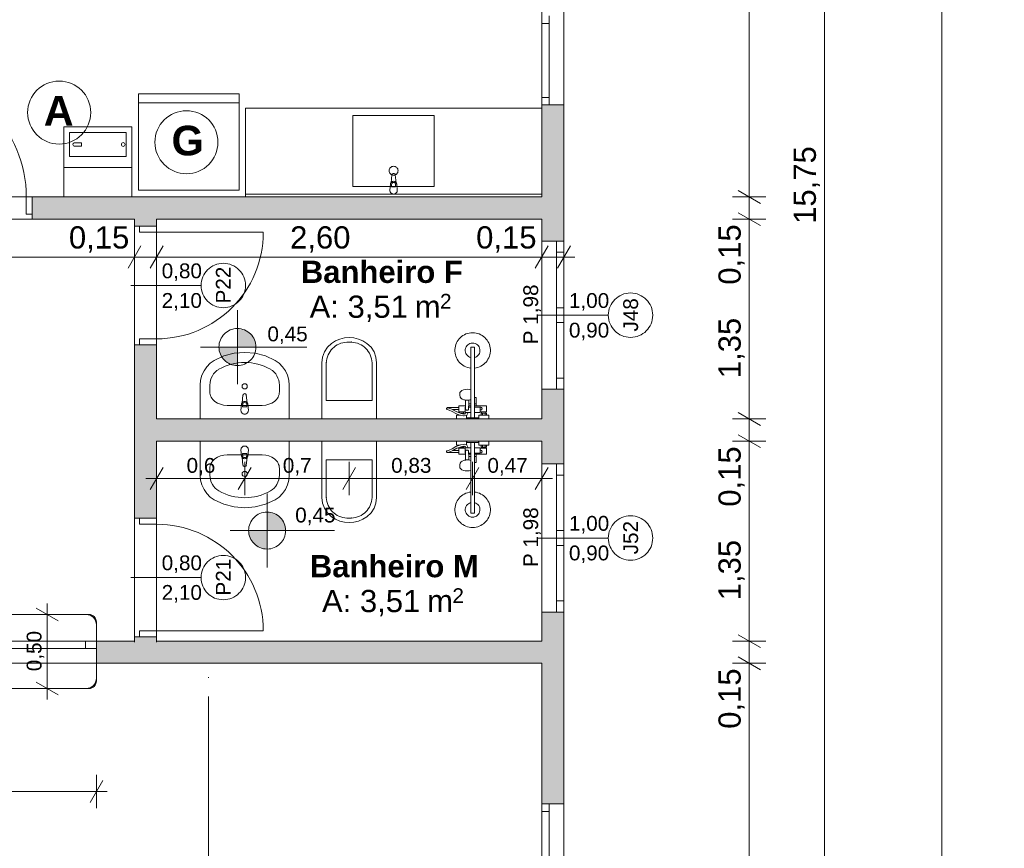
# Model space of a CAD drawing. Header units: millimetres. Extents: x -589 to 841, y -447 to 987.
# Tile 13 of 27: x 510 to 643, y 211 to 323. Entities that reach past the tile are written whole.
import ezdxf
from ezdxf.xclip import XClip

# ---------------------------------------------------------------- set-up
doc = ezdxf.new("R2010")
doc.units = ezdxf.units.MM
doc.header["$MEASUREMENT"] = 0
doc.header["$XCLIPFRAME"] = 0
doc.linetypes.add('Linha de eixo - Traço e ponto', pattern=[30, 25, -2.5, 0, -2.5])
for name, color, linetype in [('Anotação - Geral.2D', 7, 'Continuous'), ('Cotas - Geral.2D', 7, 'Continuous'), ('Desenho 2D - Geral.2D', 7, 'Continuous'), ('Interior - Mobiliário .ARQ', 7, 'Continuous'), ('Laje.ARQ', 7, 'Continuous'), ('Parede.ARQ', 7, 'Continuous'), ('Zonas.ARQ', 7, 'Continuous')]:
    doc.layers.add(name, color=color, linetype=linetype)
doc.styles.add('GENERATED_STYLE_1', font='txt')
doc.styles.add('GENERATED_STYLE_2', font='txt')

# ---------------------------------------------------------------- blocks, each defined once
blk = doc.blocks.new('Desenho_1_1', base_point=(-612.98, 435.63))
at = {"layer": 'Cotas - Geral.2D', "linetype": 'Continuous', "lineweight": 0}
for points in [[(538.98, 279.13), (541.48, 279.13), (541.29, 280.09), (540.75, 280.9), (539.94, 281.44), (538.98, 281.63)], [(538.98, 279.13), (536.48, 279.13), (536.67, 278.17), (537.22, 277.36), (538.03, 276.82), (538.98, 276.63)], [(542.99, 254.34), (545.49, 254.34), (545.3, 255.29), (544.75, 256.1), (543.94, 256.65), (542.99, 256.84)], [(542.99, 254.34), (540.49, 254.34), (540.68, 253.38), (541.22, 252.57), (542.03, 252.03), (542.99, 251.84)]]:
    blk.add_hatch(color=7, dxfattribs=at).paths.add_polyline_path(points)
at = {"layer": 'Parede.ARQ', "linetype": 'Continuous', "lineweight": 0}
for points in [[(583.07, 311.85), (580.07, 311.85), (580.07, 293.43), (583.07, 293.43)], [(580.07, 299.4), (511.27, 299.4), (511.27, 296.4), (580.07, 296.4)], [(528.07, 296.4), (525.07, 296.4), (525.07, 295.44), (528.07, 295.44)], [(525.07, 255.99), (528.07, 255.99), (528.07, 279.44), (525.07, 279.44)], [(583.07, 273.43), (580.07, 273.43), (580.07, 263.33), (583.07, 263.33)], [(580.07, 269.41), (528.07, 269.41), (528.07, 266.41), (580.07, 266.41)], [(580.07, 217.41), (583.07, 217.41), (583.07, 243.33), (580.07, 243.33)], [(525.07, 239.41), (519.95, 239.41), (519.95, 236.41), (525.07, 236.41)], [(525.07, 236.41), (528.07, 236.41), (528.07, 239.99), (525.07, 239.99)], [(528.07, 239.41), (528.07, 236.41), (580.07, 236.41), (580.07, 239.41)]]:
    blk.add_hatch(color=36, dxfattribs=at).paths.add_polyline_path(points)
at = {"layer": 'Cotas - Geral.2D', "color": 7, "linetype": 'Continuous', "lineweight": 0}
for p, q in [((634.11, 143.41), (634.11, 906.4)), ((618.26, 143.41), (618.26, 458.4)), ((608.1, 299.4), (608.1, 381.4)), ((610.35, 299.4), (605.85, 299.4)), ((606.6, 300.26), (609.6, 298.53)), ((608.1, 296.4), (608.1, 299.4)), ((606.6, 297.26), (609.6, 295.53)), ((610.35, 296.4), (605.85, 296.4)), ((608.1, 269.41), (608.1, 296.4)), ((525.94, 292.78), (524.21, 289.78)), ((525.07, 289.03), (525.07, 293.53)), ((528.94, 292.78), (527.21, 289.78)), ((528.07, 289.03), (528.07, 293.53)), ((580.94, 292.78), (579.21, 289.78)), ((580.07, 289.03), (580.07, 293.53)), ((582.21, 289.78), (583.94, 292.78)), ((583.07, 289.03), (583.07, 293.53)), ((431.07, 291.28), (525.07, 291.28)), ((525.07, 291.28), (528.07, 291.28)), ((528.07, 291.28), (580.07, 291.28)), ((580.07, 291.28), (583.07, 291.28)), ((583.07, 291.28), (584.54, 291.28)), ((538.98, 274.13), (538.98, 284.13)), ((533.98, 279.13), (548.35, 279.13)), ((606.6, 270.27), (609.6, 268.54)), ((610.35, 269.41), (605.85, 269.41)), ((608.1, 266.41), (608.1, 269.41)), ((610.35, 266.41), (605.85, 266.41)), ((606.6, 267.27), (609.6, 265.54)), ((608.1, 239.41), (608.1, 266.41)), ((528.07, 259.12), (528.07, 263.62)), ((539.96, 259.12), (539.96, 263.62)), ((554.07, 259.12), (554.07, 263.62)), ((570.74, 259.12), (570.74, 263.62)), ((580.07, 259.12), (580.07, 263.62)), ((528.94, 262.87), (527.21, 259.87)), ((540.82, 262.87), (539.09, 259.87)), ((554.94, 262.87), (553.21, 259.87)), ((571.6, 262.87), (569.87, 259.87)), ((579.21, 259.87), (580.94, 262.87)), ((526.61, 261.37), (528.07, 261.37)), ((528.07, 261.37), (539.96, 261.37)), ((539.96, 261.37), (554.07, 261.37)), ((554.07, 261.37), (570.74, 261.37)), ((570.74, 261.37), (580.07, 261.37)), ((580.07, 261.37), (581.54, 261.37)), ((542.99, 249.34), (542.99, 259.34)), ((537.99, 254.34), (552.1, 254.34)), ((514.79, 242.13), (511.79, 243.87)), ((513.29, 243), (513.29, 244.47)), ((515.54, 243), (511.04, 243)), ((513.29, 233), (513.29, 243)), ((610.35, 239.41), (605.85, 239.41)), ((606.6, 240.27), (609.6, 238.54)), ((608.1, 236.41), (608.1, 239.41)), ((606.6, 237.27), (609.6, 235.54)), ((610.35, 236.41), (605.85, 236.41)), ((608.1, 146.41), (608.1, 236.41)), ((515.54, 233), (511.04, 233)), ((511.79, 233.87), (514.79, 232.13)), ((513.29, 231.53), (513.29, 233)), ((519.95, 216.84), (519.95, 221.34)), ((519.08, 217.59), (520.81, 220.59)), ((469.95, 219.09), (519.95, 219.09)), ((519.95, 219.09), (521.41, 219.09))]:
    blk.add_line(p, q, dxfattribs=at)
for centre in [(538.98, 279.13), (542.99, 254.34)]:
    blk.add_circle(centre, 2.5, dxfattribs=at)
at = {"layer": 'Desenho 2D - Geral.2D', "color": 7, "linetype": 'Continuous', "lineweight": 0}
for p, q in [((471.34, 243), (518.54, 243)), ((519.94, 241.6), (519.94, 234.4)), ((471.34, 233), (518.54, 233))]:
    blk.add_line(p, q, dxfattribs=at)
at = {"layer": 'Desenho 2D - Geral.2D', "color": 7, "linetype": 'Linha de eixo - Traço e ponto', "lineweight": 0}
blk.add_line((535.07, 146.73), (535.07, 236.41), dxfattribs=at)
at = {"layer": 'Desenho 2D - Geral.2D', "color": 251, "linetype": 'Continuous', "lineweight": 0}
for centre in [(514.91, 310.8), (532.09, 306.79)]:
    blk.add_circle(centre, 4.26, dxfattribs=at)
at = {"layer": 'Desenho 2D - Geral.2D', "color": 7, "linetype": 'Continuous', "lineweight": 0}
for centre, start, end in [((518.54, 241.6), 0, 90), ((518.54, 234.4), 270, 0)]:
    blk.add_arc(centre, 1.4, start, end, dxfattribs=at)
at = {"layer": 'Interior - Mobiliário .ARQ', "color": 7, "linetype": 'Continuous', "lineweight": 0}
for p, q in [((539.22, 313.32), (525.62, 313.32)), ((525.62, 313.32), (525.62, 300.32)), ((539.22, 300.32), (539.22, 313.32)), ((539.22, 312.12), (525.62, 312.12)), ((580.07, 311.4), (540.07, 311.4)), ((540.07, 311.4), (540.07, 299.4)), ((580.07, 311.4), (580.07, 299.4)), ((565.57, 310.4), (554.57, 310.4)), ((554.57, 310.4), (554.57, 300.8)), ((565.57, 300.8), (565.57, 310.4)), ((524.7, 308.86), (515.53, 308.86)), ((515.53, 308.86), (515.53, 299.4)), ((524.7, 308.86), (515.53, 308.86)), ((515.53, 308.86), (515.53, 299.4)), ((524.7, 299.4), (524.7, 308.86)), ((524.7, 299.4), (524.7, 308.86)), ((523.94, 308.1), (516.29, 308.1)), ((516.29, 308.1), (516.29, 304.89)), ((523.94, 304.89), (523.94, 308.1)), ((516.78, 306.61), (516.76, 306.49)), ((516.76, 306.49), (516.78, 306.38)), ((516.85, 306.69), (516.78, 306.61)), ((516.78, 306.38), (516.85, 306.3)), ((516.95, 306.72), (516.85, 306.69)), ((516.85, 306.3), (516.95, 306.27)), ((517.91, 306.72), (516.95, 306.72)), ((516.95, 306.27), (517.91, 306.27)), ((517.91, 306.27), (517.91, 306.72)), ((516.29, 304.89), (523.94, 304.89)), ((515.53, 303.36), (524.7, 303.36)), ((559.85, 302.38), (559.72, 301.33)), ((560.43, 301.33), (560.29, 302.38)), ((554.57, 300.8), (565.57, 300.8)), ((559.65, 301.14), (559.57, 300.3)), ((559.8, 300.79), (559.8, 301.09)), ((560.34, 300.79), (559.8, 300.79)), ((560.34, 301.09), (560.34, 300.79)), ((560.57, 300.3), (560.49, 301.14)), ((515.53, 299.4), (524.7, 299.4)), ((515.53, 299.4), (524.7, 299.4)), ((525.62, 300.32), (539.22, 300.32)), ((580.07, 299.8), (540.07, 299.8)), ((580.07, 299.4), (540.07, 299.4)), ((551.67, 279.61), (551.13, 279.09)), ((552.22, 279.95), (551.67, 279.61)), ((552.81, 280.2), (552.22, 279.95)), ((553.43, 280.35), (552.81, 280.2)), ((554.07, 280.41), (553.43, 280.35)), ((554.38, 279.79), (553.76, 279.79)), ((554.71, 280.35), (554.07, 280.41)), ((555.34, 280.2), (554.71, 280.35)), ((555.93, 279.95), (555.34, 280.2)), ((556.47, 279.61), (555.93, 279.95)), ((557.02, 279.09), (556.47, 279.61)), ((537.16, 277.92), (535.85, 277.32)), ((538.54, 278.28), (537.16, 277.92)), ((539.96, 278.41), (538.54, 278.28)), ((541.38, 278.28), (539.96, 278.41)), ((542.76, 277.92), (541.38, 278.28)), ((544.06, 277.32), (542.76, 277.92)), ((550.72, 278.46), (550.46, 277.75)), ((551.13, 279.09), (550.72, 278.46)), ((557.43, 278.46), (557.02, 279.09)), ((557.69, 277.75), (557.43, 278.46)), ((570.5, 276.28), (570.5, 279.11)), ((570.98, 279.11), (570.5, 279.11)), ((570.98, 276.28), (570.98, 279.11)), ((535.31, 276.94), (534.85, 276.47)), ((535.85, 277.32), (535.31, 276.94)), ((544.6, 276.94), (544.06, 277.32)), ((545.07, 276.47), (544.6, 276.94)), ((550.46, 277.75), (550.37, 277.01)), ((550.37, 277.01), (550.37, 269.41)), ((550.97, 277), (550.97, 271.9)), ((557.17, 271.9), (557.17, 277)), ((557.77, 277.01), (557.69, 277.75)), ((557.77, 269.41), (557.77, 277.01)), ((534.19, 275.32), (534.01, 274.66)), ((534.47, 275.93), (534.19, 275.32)), ((534.85, 276.47), (534.47, 275.93)), ((545.45, 275.93), (545.07, 276.47)), ((545.73, 275.32), (545.45, 275.93)), ((545.9, 274.66), (545.73, 275.32)), ((570.5, 276.28), (570.5, 273.35)), ((570.98, 272.31), (570.98, 276.28)), ((534.01, 274.66), (533.96, 273.99)), ((533.96, 273.99), (533.96, 269.41)), ((535.26, 273.07), (535.26, 273.99)), ((544.65, 273.07), (544.65, 273.99)), ((545.96, 273.99), (545.9, 274.66)), ((545.96, 269.41), (545.96, 273.99)), ((539.73, 272.64), (539.6, 271.58)), ((540.31, 271.58), (540.18, 272.64)), ((569.03, 273), (569, 272.85)), ((569, 272.85), (569, 272.64)), ((569, 272.64), (569.01, 272.57)), ((569.13, 273.14), (569.03, 273)), ((569.29, 273.26), (569.13, 273.14)), ((569.5, 273.35), (569.29, 273.26)), ((569.74, 273.4), (569.5, 273.35)), ((570, 273.42), (569.74, 273.4)), ((570.26, 273.4), (570, 273.42)), ((570.5, 273.35), (570.26, 273.4)), ((570.5, 273.35), (570.5, 270.29)), ((539.54, 271.39), (539.46, 270.55)), ((539.68, 271.05), (539.68, 271.35)), ((540.23, 271.35), (540.23, 271.05)), ((540.46, 270.55), (540.38, 271.39)), ((550.97, 271.9), (554.07, 271.9)), ((554.07, 271.9), (557.17, 271.9)), ((569.01, 272.57), (569.04, 272.43)), ((569.04, 272.43), (569.07, 272.37)), ((569.07, 272.37), (569.17, 272.24)), ((569.17, 272.24), (569.21, 272.2)), ((569.21, 272.2), (569.35, 272.09)), ((569.35, 272.09), (569.54, 272.01)), ((569.54, 272.01), (569.65, 271.98)), ((569.65, 271.98), (569.78, 271.95)), ((569.78, 271.95), (569.79, 271.59)), ((569.78, 271.95), (569.82, 271.94)), ((569.79, 271.59), (569.79, 271.17)), ((569.82, 271.94), (570, 271.93)), ((570, 271.93), (570.18, 271.94)), ((570.18, 271.94), (570.35, 271.98)), ((570.21, 271.59), (570.2, 270.74)), ((570.22, 271.95), (570.21, 271.59)), ((570.24, 271.17), (570.24, 271.96)), ((570.24, 271.47), (570.5, 271.47)), ((570.35, 271.98), (570.45, 272.01)), ((570.45, 272.01), (570.5, 272.03)), ((570.5, 272.25), (570.5, 272.25)), ((570.5, 271.97), (570.5, 271.97)), ((571, 272.31), (570.98, 272.31)), ((570.98, 270.29), (570.98, 272.31)), ((571.24, 271.47), (570.98, 271.47)), ((571.08, 272.31), (571, 272.31)), ((571.15, 272.31), (571.08, 272.31)), ((571.19, 272.31), (571.15, 272.31)), ((571.23, 272.31), (571.19, 272.31)), ((571.24, 272.31), (571.23, 272.31)), ((571.24, 271.17), (571.24, 272.31)), ((537.58, 271.25), (542.33, 271.25)), ((540.23, 271.05), (539.68, 271.05)), ((567.32, 270.68), (567.58, 270.6)), ((568.88, 270.94), (567.36, 270.94)), ((567.4, 270.93), (567.36, 270.94)), ((567.4, 270.93), (567.67, 270.84)), ((567.58, 270.6), (567.96, 270.43)), ((567.67, 270.84), (568.05, 270.68)), ((567.96, 270.43), (568.49, 270.13)), ((568.08, 270.66), (568.05, 270.68)), ((568.05, 270.68), (568.88, 270.68)), ((568.6, 270.37), (568.08, 270.66)), ((568.49, 270.13), (568.88, 269.99)), ((568.96, 270.24), (568.6, 270.37)), ((569.79, 271.17), (568.88, 271.17)), ((568.88, 271.17), (568.88, 270.94)), ((568.88, 270.68), (568.88, 270.94)), ((568.88, 270.68), (568.88, 270.37)), ((568.88, 270.37), (568.96, 270.37)), ((568.88, 269.99), (568.88, 269.93)), ((568.88, 269.99), (569.12, 269.91)), ((568.96, 270.37), (568.96, 270.24)), ((568.96, 270.37), (569.52, 270.37)), ((568.96, 270.24), (569.19, 270.16)), ((569.06, 270.21), (569.05, 270.21)), ((569.42, 270.21), (569.06, 270.21)), ((569.06, 270.2), (569.06, 270.21)), ((569.19, 270.16), (569.57, 270.08)), ((569.52, 270.21), (569.42, 270.21)), ((569.42, 270.11), (569.42, 270.21)), ((569.52, 270.21), (569.52, 270.37)), ((569.52, 270.37), (569.74, 270.37)), ((569.6, 270.21), (569.52, 270.21)), ((569.57, 270.08), (569.6, 270.08)), ((569.6, 270.08), (569.6, 270.21)), ((569.78, 270.11), (569.6, 270.08)), ((569.6, 270.08), (569.6, 270.08)), ((569.74, 271.01), (569.8, 271.01)), ((569.74, 271.01), (569.74, 270.37)), ((569.74, 270.58), (569.74, 270.51)), ((569.74, 270.51), (569.74, 270.45)), ((569.74, 270.45), (569.74, 270.39)), ((569.74, 270.37), (569.74, 270.29)), ((569.74, 270.29), (569.85, 270.29)), ((569.85, 270.29), (569.78, 270.11)), ((569.79, 271.17), (569.8, 270.74)), ((569.8, 270.71), (569.8, 270.74)), ((569.82, 270.68), (569.8, 270.71)), ((569.84, 270.65), (569.82, 270.68)), ((569.87, 270.63), (569.84, 270.65)), ((569.85, 270.29), (570.13, 270.29)), ((569.9, 270.62), (569.87, 270.63)), ((569.9, 270.62), (569.95, 270.6)), ((569.9, 270.62), (569.9, 270.62)), ((569.94, 270.62), (569.9, 270.62)), ((569.9, 270.62), (569.9, 270.62)), ((570.06, 270.62), (569.94, 270.62)), ((569.95, 270.6), (570, 270.59)), ((569.98, 269.93), (570.13, 270.29)), ((570, 270.59), (570.05, 270.6)), ((570.05, 270.6), (570.1, 270.62)), ((570.09, 270.62), (570.06, 270.62)), ((570.1, 270.62), (570.09, 270.62)), ((570.13, 270.63), (570.1, 270.62)), ((570.1, 270.62), (570.1, 270.62)), ((570.16, 270.65), (570.13, 270.63)), ((570.13, 270.29), (570.5, 270.29)), ((570.18, 270.68), (570.16, 270.65)), ((570.19, 270.71), (570.18, 270.68)), ((570.2, 270.74), (570.19, 270.71)), ((570.2, 271.17), (570.5, 271.17)), ((570.2, 271.01), (570.5, 271.01)), ((570.5, 270.29), (570.5, 269.57)), ((571.24, 271.17), (570.98, 271.17)), ((571.74, 271.01), (570.98, 271.01)), ((570.98, 269.57), (570.98, 270.29)), ((570.98, 270.29), (571.74, 270.29)), ((572.6, 271.17), (571.24, 271.17)), ((571.74, 270.37), (571.74, 271.01)), ((571.74, 270.29), (571.74, 270.37)), ((571.74, 270.37), (571.96, 270.37)), ((571.96, 270.21), (571.88, 270.21)), ((571.88, 270.21), (571.88, 269.93)), ((571.96, 270.37), (571.96, 270.21)), ((572.52, 270.37), (571.96, 270.37)), ((572.52, 270.21), (571.96, 270.21)), ((572.06, 269.93), (572.06, 270.21)), ((572.42, 269.93), (572.42, 270.21)), ((572.52, 270.21), (572.52, 270.37)), ((572.52, 270.37), (572.6, 270.37)), ((572.6, 270.21), (572.52, 270.21)), ((572.6, 270.37), (572.6, 271.17)), ((572.6, 269.93), (572.6, 270.21)), ((533.96, 269.41), (545.96, 269.41)), ((550.37, 269.41), (557.77, 269.41)), ((568.88, 269.93), (568.56, 269.93)), ((568.56, 269.93), (568.56, 269.41)), ((568.56, 269.41), (569.92, 269.41)), ((569.06, 269.93), (568.88, 269.93)), ((569.1, 269.92), (569.1, 269.92)), ((569.12, 269.91), (569.51, 269.83)), ((569.51, 269.83), (569.6, 269.82)), ((569.6, 269.82), (569.62, 269.82)), ((569.62, 269.82), (569.88, 269.86)), ((569.88, 269.86), (569.91, 269.87)), ((569.91, 269.87), (569.92, 269.87)), ((569.92, 269.87), (569.93, 269.88)), ((569.92, 269.41), (569.92, 269.87)), ((569.93, 269.88), (569.95, 269.89)), ((570.5, 269.57), (569.94, 269.57)), ((569.94, 269.57), (569.94, 269.41)), ((569.94, 269.41), (571.54, 269.41)), ((569.95, 269.89), (569.97, 269.91)), ((569.97, 269.91), (569.98, 269.93)), ((570.98, 269.57), (570.5, 269.57)), ((571.54, 269.57), (570.98, 269.57)), ((571.54, 269.41), (571.54, 269.57)), ((571.88, 269.93), (571.56, 269.93)), ((571.56, 269.93), (571.56, 269.41)), ((571.56, 269.41), (572.92, 269.41)), ((572.6, 269.93), (571.88, 269.93)), ((572.92, 269.93), (572.6, 269.93)), ((572.92, 269.41), (572.92, 269.93)), ((533.96, 266.41), (545.96, 266.41)), ((533.96, 261.82), (533.96, 266.41)), ((545.96, 266.41), (545.96, 261.82)), ((550.37, 266.41), (557.77, 266.41)), ((550.37, 258.81), (550.37, 266.41)), ((557.77, 266.41), (557.77, 258.81)), ((568.56, 266.41), (569.92, 266.41)), ((568.56, 265.89), (568.56, 266.41)), ((569.12, 265.91), (569.51, 265.98)), ((569.51, 265.98), (569.6, 266)), ((569.6, 266), (569.62, 266)), ((569.62, 266), (569.88, 265.95)), ((569.88, 265.95), (569.91, 265.95)), ((569.91, 265.95), (569.92, 265.94)), ((569.92, 266.41), (569.92, 265.94)), ((569.94, 266.41), (571.54, 266.41)), ((569.94, 266.25), (569.94, 266.41)), ((570.5, 266.25), (569.94, 266.25)), ((570.5, 265.53), (570.5, 266.25)), ((570.98, 266.25), (570.5, 266.25)), ((570.98, 266.25), (570.98, 265.53)), ((571.54, 266.25), (570.98, 266.25)), ((571.54, 266.41), (571.54, 266.25)), ((571.56, 266.41), (572.92, 266.41)), ((571.56, 265.89), (571.56, 266.41)), ((572.92, 266.41), (572.92, 265.89)), ((539.54, 264.42), (539.46, 265.26)), ((539.68, 264.76), (539.68, 264.46)), ((540.23, 264.76), (539.68, 264.76)), ((540.23, 264.46), (540.23, 264.76)), ((540.46, 265.26), (540.38, 264.42)), ((567.32, 265.13), (567.58, 265.21)), ((568.88, 264.88), (567.36, 264.88)), ((567.4, 264.88), (567.36, 264.88)), ((567.4, 264.88), (567.67, 264.97)), ((567.58, 265.21), (567.96, 265.38)), ((567.67, 264.97), (568.05, 265.14)), ((567.96, 265.38), (568.49, 265.68)), ((568.08, 265.15), (568.05, 265.14)), ((568.05, 265.14), (568.88, 265.14)), ((568.6, 265.45), (568.08, 265.15)), ((568.49, 265.68), (568.88, 265.82)), ((568.88, 265.89), (568.56, 265.89)), ((568.96, 265.57), (568.6, 265.45)), ((568.88, 265.82), (569.12, 265.91)), ((568.88, 265.82), (568.88, 265.89)), ((569.06, 265.89), (568.88, 265.89)), ((568.88, 265.45), (568.96, 265.45)), ((568.88, 265.14), (568.88, 265.45)), ((568.88, 265.14), (568.88, 264.88)), ((568.88, 264.65), (568.88, 264.88)), ((569.79, 264.65), (568.88, 264.65)), ((568.96, 265.57), (569.19, 265.66)), ((568.96, 265.45), (568.96, 265.57)), ((568.96, 265.45), (569.52, 265.45)), ((569.06, 265.61), (569.05, 265.61)), ((569.42, 265.61), (569.06, 265.61)), ((569.06, 265.61), (569.06, 265.61)), ((569.1, 265.9), (569.1, 265.9)), ((569.19, 265.66), (569.57, 265.73)), ((569.42, 265.7), (569.42, 265.61)), ((569.52, 265.61), (569.42, 265.61)), ((569.52, 265.61), (569.52, 265.45)), ((569.6, 265.61), (569.52, 265.61)), ((569.52, 265.45), (569.74, 265.45)), ((569.57, 265.73), (569.6, 265.73)), ((569.6, 265.73), (569.6, 265.61)), ((569.6, 265.73), (569.6, 265.73)), ((569.78, 265.71), (569.6, 265.73)), ((569.74, 265.45), (569.74, 265.53)), ((569.74, 265.53), (569.85, 265.53)), ((569.74, 264.81), (569.74, 265.45)), ((569.74, 265.37), (569.74, 265.42)), ((569.74, 265.3), (569.74, 265.37)), ((569.74, 265.24), (569.74, 265.3)), ((569.74, 264.81), (569.8, 264.81)), ((569.85, 265.53), (569.78, 265.71)), ((569.79, 264.65), (569.8, 265.07)), ((569.79, 264.23), (569.79, 264.65)), ((569.82, 265.13), (569.8, 265.1)), ((569.8, 265.1), (569.8, 265.07)), ((569.84, 265.16), (569.82, 265.13)), ((569.87, 265.18), (569.84, 265.16)), ((569.85, 265.53), (570.13, 265.53)), ((569.9, 265.19), (569.87, 265.18)), ((569.9, 265.19), (569.95, 265.21)), ((569.94, 265.2), (569.9, 265.19)), ((569.9, 265.19), (569.9, 265.19)), ((569.9, 265.19), (569.9, 265.19)), ((569.92, 265.94), (569.93, 265.94)), ((569.93, 265.94), (569.95, 265.92)), ((570.06, 265.2), (569.94, 265.2)), ((569.95, 265.92), (569.97, 265.9)), ((569.95, 265.21), (570, 265.22)), ((569.97, 265.9), (569.98, 265.88)), ((569.98, 265.88), (570.13, 265.53)), ((570, 265.22), (570.05, 265.21)), ((570.05, 265.21), (570.1, 265.19)), ((570.09, 265.19), (570.06, 265.2)), ((570.1, 265.19), (570.09, 265.19)), ((570.1, 265.19), (570.1, 265.19)), ((570.13, 265.18), (570.1, 265.19)), ((570.13, 265.53), (570.5, 265.53)), ((570.16, 265.16), (570.13, 265.18)), ((570.18, 265.13), (570.16, 265.16)), ((570.19, 265.1), (570.18, 265.13)), ((570.2, 265.07), (570.19, 265.1)), ((570.21, 264.23), (570.2, 265.07)), ((570.2, 264.81), (570.5, 264.81)), ((570.2, 264.65), (570.5, 264.65)), ((570.24, 264.65), (570.24, 263.86)), ((570.5, 262.47), (570.5, 265.53)), ((570.98, 265.53), (571.74, 265.53)), ((570.98, 265.53), (570.98, 263.51)), ((571.74, 264.81), (570.98, 264.81)), ((571.24, 264.65), (570.98, 264.65)), ((571.24, 264.65), (571.24, 263.51)), ((572.6, 264.65), (571.24, 264.65)), ((571.88, 265.89), (571.56, 265.89)), ((571.74, 265.53), (571.74, 265.45)), ((571.74, 265.45), (571.96, 265.45)), ((571.74, 265.45), (571.74, 264.81)), ((571.88, 265.61), (571.88, 265.89)), ((572.6, 265.89), (571.88, 265.89)), ((571.96, 265.61), (571.88, 265.61)), ((571.96, 265.45), (571.96, 265.61)), ((572.52, 265.61), (571.96, 265.61)), ((572.52, 265.45), (571.96, 265.45)), ((572.06, 265.89), (572.06, 265.61)), ((572.42, 265.89), (572.42, 265.61)), ((572.52, 265.61), (572.52, 265.45)), ((572.6, 265.61), (572.52, 265.61)), ((572.52, 265.45), (572.6, 265.45)), ((572.6, 265.89), (572.6, 265.61)), ((572.92, 265.89), (572.6, 265.89)), ((572.6, 265.45), (572.6, 264.65)), ((537.58, 264.56), (542.33, 264.56)), ((539.73, 263.17), (539.6, 264.23)), ((540.31, 264.23), (540.18, 263.17)), ((550.97, 258.81), (550.97, 263.91)), ((550.97, 263.91), (554.07, 263.91)), ((554.07, 263.91), (557.17, 263.91)), ((557.17, 263.91), (557.17, 258.81)), ((569.01, 263.24), (569.04, 263.39)), ((569.04, 263.39), (569.07, 263.44)), ((569.07, 263.44), (569.17, 263.57)), ((569.17, 263.57), (569.21, 263.61)), ((569.21, 263.61), (569.35, 263.72)), ((569.35, 263.72), (569.54, 263.8)), ((569.54, 263.8), (569.65, 263.83)), ((569.65, 263.83), (569.78, 263.86)), ((569.78, 263.86), (569.79, 264.23)), ((569.78, 263.86), (569.82, 263.87)), ((569.82, 263.87), (570, 263.88)), ((570, 263.88), (570.18, 263.87)), ((570.18, 263.87), (570.35, 263.83)), ((570.22, 263.86), (570.21, 264.23)), ((570.24, 264.35), (570.5, 264.35)), ((570.35, 263.83), (570.45, 263.8)), ((570.45, 263.8), (570.5, 263.78)), ((570.5, 263.84), (570.5, 263.84)), ((570.5, 263.56), (570.5, 263.56)), ((571.24, 264.35), (570.98, 264.35)), ((570.98, 263.51), (570.98, 259.53)), ((571, 263.51), (570.98, 263.51)), ((571.08, 263.51), (571, 263.51)), ((571.15, 263.51), (571.08, 263.51)), ((571.19, 263.51), (571.15, 263.51)), ((571.23, 263.51), (571.19, 263.51)), ((571.24, 263.51), (571.23, 263.51)), ((535.26, 262.74), (535.26, 261.82)), ((544.65, 262.74), (544.65, 261.82)), ((569, 263.18), (569.01, 263.24)), ((569, 262.96), (569, 263.18)), ((569.03, 262.81), (569, 262.96)), ((569.13, 262.68), (569.03, 262.81)), ((569.29, 262.56), (569.13, 262.68)), ((569.5, 262.47), (569.29, 262.56)), ((569.74, 262.41), (569.5, 262.47)), ((570, 262.39), (569.74, 262.41)), ((570.26, 262.41), (570, 262.39)), ((570.5, 262.47), (570.26, 262.41)), ((570.5, 259.53), (570.5, 262.47)), ((534.01, 261.15), (533.96, 261.82)), ((534.19, 260.5), (534.01, 261.15)), ((545.9, 261.15), (545.73, 260.5)), ((545.96, 261.82), (545.9, 261.15)), ((534.47, 259.89), (534.19, 260.5)), ((534.85, 259.34), (534.47, 259.89)), ((535.31, 258.87), (534.85, 259.34)), ((545.07, 259.34), (544.6, 258.87)), ((545.45, 259.89), (545.07, 259.34)), ((545.73, 260.5), (545.45, 259.89)), ((570.5, 259.53), (570.5, 256.71)), ((570.98, 259.53), (570.98, 256.71)), ((535.85, 258.49), (535.31, 258.87)), ((537.16, 257.9), (535.85, 258.49)), ((544.06, 258.49), (542.76, 257.9)), ((544.6, 258.87), (544.06, 258.49)), ((550.46, 258.06), (550.37, 258.81)), ((550.72, 257.35), (550.46, 258.06)), ((557.69, 258.06), (557.43, 257.35)), ((557.77, 258.81), (557.69, 258.06)), ((538.54, 257.53), (537.16, 257.9)), ((539.96, 257.41), (538.54, 257.53)), ((541.38, 257.53), (539.96, 257.41)), ((542.76, 257.9), (541.38, 257.53)), ((551.13, 256.72), (550.72, 257.35)), ((551.67, 256.21), (551.13, 256.72)), ((557.02, 256.72), (556.47, 256.21)), ((557.43, 257.35), (557.02, 256.72)), ((570.98, 256.71), (570.5, 256.71)), ((552.22, 255.86), (551.67, 256.21)), ((552.81, 255.61), (552.22, 255.86)), ((553.43, 255.46), (552.81, 255.61)), ((554.07, 255.41), (553.43, 255.46)), ((554.38, 256.02), (553.76, 256.02)), ((554.71, 255.46), (554.07, 255.41)), ((555.34, 255.61), (554.71, 255.46)), ((555.93, 255.86), (555.34, 255.61)), ((556.47, 256.21), (555.93, 255.86))]:
    blk.add_line(p, q, dxfattribs=at)
for centre, radius in [((523.56, 306.49), 0.254), ((560.07, 302.95), 0.6), ((539.96, 273.82), 0.35), ((539.96, 262), 0.35)]:
    blk.add_circle(centre, radius, dxfattribs=at)
for centre, radius, start, end in [((560.07, 302.36), 0.224, 7.1389, 172.8611), ((560.07, 301.1), 0.422, 147.229, 174.8304), ((560.07, 301.1), 0.422, 32.771, 147.229), ((560.07, 301.09), 0.272, 0, 180), ((560.07, 301.1), 0.422, 5.1696, 32.771), ((560.07, 300.3), 0.5, 180, 0), ((570.74, 278.67), 2.4, 275.7392, 264.2608), ((553.89, 276.87), 2.92, 92.6117, 177.34), ((554.25, 276.87), 2.92, 2.66, 87.3883), ((570.74, 278.67), 1, 283.8865, 256.1135), ((539.96, 272.61), 0.224, 7.1389, 172.8611), ((539.96, 271.35), 0.422, 147.229, 174.8304), ((539.96, 271.35), 0.422, 32.771, 147.229), ((539.96, 271.35), 0.272, 0, 180), ((539.96, 271.35), 0.422, 5.1696, 32.771), ((539.96, 270.55), 0.5, 180, 0), ((567.36, 270.81), 0.13, 90, 251.9566), ((571.83, 270.81), 0.18, 240, 120), ((539.96, 265.26), 0.5, 0, 180), ((567.36, 265.01), 0.13, 108.0434, 270), ((571.83, 265.01), 0.18, 240, 120), ((539.96, 264.46), 0.422, 185.1696, 212.771), ((539.96, 264.46), 0.422, 212.771, 327.229), ((539.96, 264.46), 0.272, 180, 0), ((539.96, 264.46), 0.422, 327.229, 354.8304), ((539.96, 263.2), 0.224, 187.1389, 352.8611), ((570.74, 257.15), 2.4, 95.7392, 84.2608), ((553.89, 258.94), 2.92, 182.66, 267.3883), ((554.25, 258.94), 2.92, 272.6117, 357.34), ((570.74, 257.15), 1, 103.8865, 76.1135)]:
    blk.add_arc(centre, radius, start, end, dxfattribs=at)
for centre, major_axis, ratio, start_param, end_param in [((539.96, 269.41), (0, 7.64), 0.956522, 5.78621, 6.78016), ((537.58, 273.99), (0, 2.42), 0.956522, 0.496975, 1.570796), ((542.33, 273.99), (0, 2.42), 0.956522, 4.712389, 5.78621), ((537.58, 273.07), (2.32, 0), 0.783646, 3.141593, 4.712389), ((542.33, 273.07), (2.32, 0), 0.783646, 4.712389, 6.283185), ((537.58, 262.74), (2.32, 0), 0.783646, 1.570796, 3.141593), ((542.33, 262.74), (2.32, 0), 0.783646, 0, 1.570796), ((537.58, 261.82), (0, 2.42), 0.956522, 1.570796, 2.644618), ((542.33, 261.82), (0, 2.42), 0.956522, 3.638567, 4.712389), ((539.96, 266.41), (0, 7.64), 0.956522, 2.644618, 3.638567)]:
    blk.add_ellipse(centre, major_axis=major_axis, ratio=ratio, start_param=start_param, end_param=end_param, dxfattribs=at)
for p in [(554.38, 279.79), (550.97, 277), (550.97, 258.81), (554.38, 256.02)]:
    blk.add_point(p, dxfattribs=at)
at = {"layer": 'Laje.ARQ', "color": 83, "linetype": 'Continuous', "lineweight": 0, "flags": 128}
blk.add_lwpolyline([(583.08, 905.4), (583.08, 433.72), (583.07, 143.41), (428.07, 143.41), (428.07, 83.54), (642.55, 83.54)], dxfattribs=at)
for points in [[(491.57, 299.4), (580.07, 299.4), (580.07, 381.4), (491.57, 381.4)], [(431.07, 239.41), (525.07, 239.41), (525.07, 296.4), (431.07, 296.4)], [(528.07, 269.41), (580.07, 269.41), (580.07, 296.4), (528.07, 296.4)], [(528.07, 239.41), (580.07, 239.41), (580.07, 266.41), (528.07, 266.41)], [(431.07, 146.41), (580.07, 146.41), (580.07, 236.41), (431.07, 236.41)]]:
    blk.add_lwpolyline(points, close=True, dxfattribs=at)
blk.add_lwpolyline([(470.94, 233), (518.94, 233, 0.414214), (519.94, 234), (519.94, 242, 0.414214), (518.94, 243), (470.94, 243, 0.414214), (469.94, 242), (469.94, 234, 0.414214)], format="xyb", close=True, dxfattribs=at)
at = {"layer": 'Parede.ARQ', "color": 7, "linetype": 'Continuous', "lineweight": 0}
for p, q in [((580.07, 311.85), (580.07, 371.85)), ((583.07, 311.85), (583.07, 371.85)), ((580.07, 322.85), (580.07, 323.85)), ((581.07, 323.85), (581.07, 322.85)), ((581.07, 322.85), (580.07, 322.85)), ((580.07, 312.85), (580.07, 322.85)), ((581.07, 322.85), (581.07, 312.85)), ((580.07, 311.85), (580.07, 312.85)), ((580.07, 312.85), (581.07, 312.85)), ((581.07, 312.85), (581.07, 311.85)), ((580.07, 311.85), (581.07, 311.85)), ((580.07, 311.85), (581.07, 311.85)), ((581.07, 311.85), (583.07, 311.85)), ((510.47, 297.1), (510.47, 299.4)), ((510.47, 299.4), (511.27, 299.4)), ((511.27, 299.4), (511.27, 297.1)), ((511.27, 299.4), (511.27, 297.1)), ((511.27, 299.4), (511.27, 297.1)), ((511.27, 299.4), (512.01, 299.4)), ((511.27, 299.4), (512.01, 299.4)), ((511.27, 297.1), (510.47, 297.1)), ((511.27, 297.1), (511.27, 296.4)), ((511.27, 297.1), (511.27, 296.4)), ((511.27, 296.4), (512.01, 296.4)), ((511.27, 296.4), (512.01, 296.4)), ((525.07, 295.44), (525.07, 296.18)), ((525.07, 295.44), (525.07, 296.18)), ((525.77, 295.44), (525.07, 295.44)), ((525.77, 295.44), (525.07, 295.44)), ((525.77, 294.64), (525.77, 295.44)), ((525.77, 295.44), (528.07, 295.44)), ((528.07, 295.44), (525.77, 295.44)), ((528.07, 295.44), (525.77, 295.44)), ((528.07, 295.44), (528.07, 296.18)), ((528.07, 295.44), (528.07, 296.18)), ((528.07, 295.44), (528.07, 294.64)), ((528.07, 294.64), (525.77, 294.64)), ((528.07, 294.64), (542.47, 294.64)), ((580.07, 293.43), (580.07, 273.43)), ((582.07, 293.43), (580.07, 293.43)), ((582.07, 293.43), (582.07, 291.93)), ((583.07, 293.43), (582.07, 293.43)), ((583.07, 293.43), (582.07, 293.43)), ((583.07, 293.43), (583.07, 273.43)), ((583.07, 291.93), (583.07, 293.43)), ((582.07, 291.93), (583.07, 291.93)), ((582.07, 291.93), (582.07, 284.43)), ((583.07, 284.43), (583.07, 291.93)), ((534.07, 287.44), (524.57, 287.44)), ((589.07, 283.43), (579.57, 283.43)), ((583.07, 284.43), (582.07, 284.43)), ((582.07, 284.43), (582.07, 283.43)), ((582.07, 283.43), (582.07, 282.43)), ((583.07, 283.43), (583.07, 284.43)), ((583.07, 282.43), (583.07, 283.43)), ((582.07, 282.43), (583.07, 282.43)), ((582.07, 282.43), (582.07, 274.93)), ((583.07, 274.93), (583.07, 282.43)), ((525.77, 279.44), (525.07, 279.44)), ((525.77, 279.44), (525.07, 279.44)), ((525.07, 279.44), (525.07, 278.7)), ((525.07, 279.44), (525.07, 278.7)), ((525.77, 279.44), (525.77, 280.24)), ((525.77, 280.24), (528.07, 280.24)), ((528.07, 279.44), (525.77, 279.44)), ((528.07, 279.44), (525.77, 279.44)), ((528.07, 279.44), (525.77, 279.44)), ((528.07, 280.24), (528.07, 279.44)), ((528.07, 279.44), (528.07, 278.7)), ((528.07, 279.44), (528.07, 278.7)), ((583.07, 274.93), (582.07, 274.93)), ((582.07, 274.93), (582.07, 273.43)), ((583.07, 273.43), (583.07, 274.93)), ((582.07, 273.43), (580.07, 273.43)), ((583.07, 273.43), (582.07, 273.43)), ((583.07, 273.43), (582.07, 273.43)), ((580.07, 243.33), (580.07, 263.33)), ((582.07, 263.33), (580.07, 263.33)), ((582.07, 261.83), (582.07, 263.33)), ((583.07, 263.33), (582.07, 263.33)), ((583.07, 263.33), (582.07, 263.33)), ((583.07, 243.33), (583.07, 263.33)), ((583.07, 263.33), (583.07, 261.83)), ((583.07, 261.83), (582.07, 261.83)), ((582.07, 254.33), (582.07, 261.83)), ((583.07, 261.83), (583.07, 254.33)), ((525.07, 255.99), (525.07, 256.73)), ((525.07, 255.99), (525.07, 256.73)), ((528.07, 255.99), (528.07, 256.73)), ((528.07, 255.99), (528.07, 256.73)), ((525.77, 255.99), (525.07, 255.99)), ((525.77, 255.99), (525.07, 255.99)), ((525.77, 255.99), (525.77, 255.19)), ((528.07, 255.99), (525.77, 255.99)), ((528.07, 255.99), (525.77, 255.99)), ((528.07, 255.99), (525.77, 255.99)), ((528.07, 255.19), (528.07, 255.99)), ((525.77, 255.19), (528.07, 255.19)), ((582.07, 253.33), (582.07, 254.33)), ((582.07, 254.33), (583.07, 254.33)), ((583.07, 254.33), (583.07, 253.33)), ((589.07, 253.33), (579.57, 253.33)), ((582.07, 252.33), (582.07, 253.33)), ((583.07, 253.33), (583.07, 252.33)), ((583.07, 252.33), (582.07, 252.33)), ((582.07, 244.83), (582.07, 252.33)), ((583.07, 252.33), (583.07, 244.83)), ((534.07, 247.99), (524.57, 247.99)), ((582.07, 243.33), (582.07, 244.83)), ((582.07, 244.83), (583.07, 244.83)), ((583.07, 244.83), (583.07, 243.33)), ((582.07, 243.33), (580.07, 243.33)), ((583.07, 243.33), (582.07, 243.33)), ((583.07, 243.33), (582.07, 243.33)), ((528.07, 240.79), (525.77, 240.79)), ((525.77, 240.79), (525.77, 239.99)), ((528.07, 239.99), (528.07, 240.79)), ((528.07, 240.79), (542.47, 240.79)), ((519.95, 239.41), (469.95, 239.41)), ((495.95, 239.41), (518.45, 239.41)), ((518.45, 238.41), (518.45, 239.41)), ((518.45, 239.41), (519.95, 239.41)), ((519.95, 239.41), (519.95, 238.41)), ((519.95, 239.41), (519.95, 238.41)), ((525.77, 239.99), (525.07, 239.99)), ((525.77, 239.99), (525.07, 239.99)), ((525.07, 239.99), (525.07, 239.25)), ((525.07, 239.99), (525.07, 239.25)), ((525.77, 239.99), (528.07, 239.99)), ((528.07, 239.99), (525.77, 239.99)), ((528.07, 239.99), (525.77, 239.99)), ((528.07, 239.99), (528.07, 239.25)), ((528.07, 239.99), (528.07, 239.25)), ((518.45, 238.41), (495.95, 238.41)), ((519.95, 238.41), (518.45, 238.41)), ((519.95, 238.41), (519.95, 236.41)), ((519.95, 236.41), (469.95, 236.41)), ((580.07, 165.41), (580.07, 217.41)), ((580.07, 216.41), (580.07, 217.41)), ((580.07, 217.41), (581.07, 217.41)), ((580.07, 217.41), (581.07, 217.41)), ((581.07, 217.41), (581.07, 216.41)), ((581.07, 217.41), (583.07, 217.41)), ((583.07, 165.41), (583.07, 217.41)), ((581.07, 216.41), (580.07, 216.41)), ((580.07, 205.41), (580.07, 216.41)), ((581.07, 216.41), (581.07, 205.41))]:
    blk.add_line(p, q, dxfattribs=at)
at = {"layer": 'Parede.ARQ', "color": 7, "linetype": 'Continuous', "lineweight": 0, "flags": 128}
for points in [[(580.07, 311.85), (580.07, 299.4)], [(583.07, 293.43), (583.07, 311.85)], [(580.07, 299.4), (511.27, 299.4)], [(511.27, 296.4), (525.07, 296.4)], [(525.07, 296.4), (525.07, 295.44)], [(528.07, 295.44), (528.07, 296.4)], [(528.07, 296.4), (580.07, 296.4)], [(580.07, 296.4), (580.07, 293.43)], [(525.07, 279.44), (525.07, 255.99)], [(528.07, 269.41), (528.07, 279.44)], [(580.07, 273.43), (580.07, 269.41)], [(583.07, 263.33), (583.07, 273.43)], [(580.07, 269.41), (528.07, 269.41)], [(528.07, 266.41), (580.07, 266.41)], [(528.07, 255.99), (528.07, 266.41)], [(580.07, 266.41), (580.07, 263.33)], [(580.07, 243.33), (580.07, 239.41)], [(583.07, 217.41), (583.07, 243.33)], [(525.07, 239.41), (519.95, 239.41)], [(525.07, 239.99), (525.07, 239.41)], [(528.07, 239.41), (528.07, 239.99)], [(580.07, 239.41), (528.07, 239.41)], [(519.95, 236.41), (525.07, 236.41)], [(525.07, 236.41), (528.07, 236.41)], [(528.07, 236.41), (580.07, 236.41)], [(580.07, 236.41), (580.07, 217.41)]]:
    blk.add_lwpolyline(points, dxfattribs=at)
at = {"layer": 'Parede.ARQ', "color": 7, "linetype": 'Continuous', "lineweight": 0}
for centre, radius, start, end in [((494.07, 299.4), 16.4, 0, 90), ((528.07, 294.64), 14.4, 270, 0), ((528.07, 240.79), 14.4, 0, 90)]:
    blk.add_arc(centre, radius, start, end, dxfattribs=at)
at = {"layer": 'Parede.ARQ', "color": 8, "linetype": 'Continuous', "lineweight": 0}
for centre, start, end in [((537.07, 287.44), 90, 270), ((537.07, 287.44), 270, 90), ((592.07, 283.43), 90, 270), ((592.07, 283.43), 270, 90), ((592.07, 253.33), 90, 270), ((592.07, 253.33), 270, 90), ((537.07, 247.99), 90, 270), ((537.07, 247.99), 270, 90)]:
    blk.add_arc(centre, 3, start, end, dxfattribs=at)
at = {"layer": 'Zonas.ARQ', "color": 7, "linetype": 'Continuous', "lineweight": 0}
for p, q in [((580.07, 311.85), (581.07, 311.85)), ((581.07, 311.85), (583.07, 311.85)), ((511.27, 299.4), (512.01, 299.4)), ((511.27, 299.4), (511.27, 297.1)), ((511.27, 297.1), (511.27, 296.4)), ((511.27, 296.4), (512.01, 296.4)), ((525.07, 295.44), (525.07, 296.18)), ((525.77, 295.44), (525.07, 295.44)), ((528.07, 295.44), (525.77, 295.44)), ((528.07, 295.44), (528.07, 296.18)), ((582.07, 293.43), (580.07, 293.43)), ((583.07, 293.43), (582.07, 293.43)), ((525.07, 279.44), (525.07, 278.7)), ((525.77, 279.44), (525.07, 279.44)), ((528.07, 279.44), (525.77, 279.44)), ((528.07, 279.44), (528.07, 278.7)), ((582.07, 273.43), (580.07, 273.43)), ((583.07, 273.43), (582.07, 273.43)), ((582.07, 263.33), (580.07, 263.33)), ((583.07, 263.33), (582.07, 263.33)), ((525.07, 255.99), (525.07, 256.73)), ((528.07, 255.99), (528.07, 256.73)), ((525.77, 255.99), (525.07, 255.99)), ((528.07, 255.99), (525.77, 255.99)), ((582.07, 243.33), (580.07, 243.33)), ((583.07, 243.33), (582.07, 243.33)), ((519.95, 239.41), (519.95, 238.41)), ((525.07, 239.99), (525.07, 239.25)), ((525.77, 239.99), (525.07, 239.99)), ((528.07, 239.99), (525.77, 239.99)), ((528.07, 239.99), (528.07, 239.25)), ((519.95, 238.41), (519.95, 236.41)), ((580.07, 217.41), (581.07, 217.41)), ((581.07, 217.41), (583.07, 217.41))]:
    blk.add_line(p, q, dxfattribs=at)
at = {"layer": 'Anotação - Geral.2D', "color": 7, "linetype": 'Continuous', "lineweight": 0, "char_height": 4, "attachment_point": 2, "style": 'GENERATED_STYLE_2'}
for s, insert in [('\\A1;{\\pqc;\\fArial|b1|i0|c0|p38;A}', (514.84, 313.03)), ('\\A1;{\\pqc;\\fArial|b1|i0|c0|p38;G}', (532.26, 309.02))]:
    blk.add_mtext(s, dxfattribs=dict(at, insert=insert))
at = {"layer": 'Cotas - Geral.2D', "color": 7, "linetype": 'Continuous', "lineweight": 0, "attachment_point": 7, "rotation": 90, "style": 'GENERATED_STYLE_1'}
for s, insert, char_height, width in [('\\A1;{\\pql;\\fArial|b0|i0|c0|p38;15,75}', (617.66, 295.77), 3, 10.2583), ('\\A1;{\\pql;\\fArial|b0|i0|c0|p38;0,15}', (607.5, 287.55), 3, 7.9817), ('\\A1;{\\pql;\\fArial|b0|i0|c0|p38;1,35}', (607.5, 274.92), 3, 7.9817), ('\\A1;{\\pql;\\fArial|b0|i0|c0|p38;0,15}', (607.5, 257.56), 3, 7.9817), ('\\A1;{\\pql;\\fArial|b0|i0|c0|p38;1,35}', (607.5, 244.92), 3, 7.9817), ('\\A1;{\\pql;\\fArial|b0|i0|c0|p38;0,50}', (512.89, 235.34), 2, 5.3212), ('\\A1;{\\pql;\\fArial|b0|i0|c0|p38;0,15}', (607.5, 227.56), 3, 7.9817)]:
    blk.add_mtext(s, dxfattribs=dict(at, insert=insert, char_height=char_height, width=width))
at = {"layer": 'Cotas - Geral.2D', "color": 7, "linetype": 'Continuous', "lineweight": 0, "attachment_point": 7, "style": 'GENERATED_STYLE_1'}
for s, insert, char_height, width in [('\\A1;{\\pql;\\fArial|b0|i0|c0|p38;0,15}', (516.22, 291.88), 3, 7.9817), ('\\A1;{\\pql;\\fArial|b0|i0|c0|p38;2,60}', (546.09, 291.88), 3, 7.9817), ('\\A1;{\\pql;\\fArial|b0|i0|c0|p38;0,15}', (571.22, 291.88), 3, 7.9817), ('\\A1;{\\pql;\\fArial|b0|i0|c0|p38;0,45}', (543.03, 279.53), 2, 5.3212), ('\\A1;{\\pql;\\fArial|b0|i0|c0|p38;0,6}', (532.11, 261.77), 2, 3.8034), ('\\A1;{\\pql;\\fArial|b0|i0|c0|p38;0,7}', (545.11, 261.77), 2, 3.8034), ('\\A1;{\\pql;\\fArial|b0|i0|c0|p38;0,83}', (559.74, 261.77), 2, 5.3212), ('\\A1;{\\pql;\\fArial|b0|i0|c0|p38;0,47}', (572.74, 261.77), 2, 5.3212), ('\\A1;{\\pql;\\fArial|b0|i0|c0|p38;0,45}', (546.78, 255.06), 2, 5.3212)]:
    blk.add_mtext(s, dxfattribs=dict(at, insert=insert, char_height=char_height, width=width))
at = {"layer": 'Parede.ARQ', "color": 7, "linetype": 'Continuous', "lineweight": 0, "char_height": 2, "attachment_point": 7, "style": 'GENERATED_STYLE_1'}
for s, insert in [('\\A1;{\\pql;\\fArial|b0|i0|c0|p38;0,80}', (528.75, 288.05)), ('\\A1;{\\pql;\\fArial|b0|i0|c0|p38;2,10}', (528.75, 284.05)), ('\\A1;{\\pql;\\fArial|b0|i0|c0|p38;1,00}', (583.75, 284.04)), ('\\A1;{\\pql;\\fArial|b0|i0|c0|p38;0,90}', (583.75, 280.04)), ('\\A1;{\\pql;\\fArial|b0|i0|c0|p38;1,00}', (583.75, 253.94)), ('\\A1;{\\pql;\\fArial|b0|i0|c0|p38;0,90}', (583.75, 249.94)), ('\\A1;{\\pql;\\fArial|b0|i0|c0|p38;0,80}', (528.75, 248.61)), ('\\A1;{\\pql;\\fArial|b0|i0|c0|p38;2,10}', (528.75, 244.61))]:
    blk.add_mtext(s, dxfattribs=dict(at, insert=insert))
at = {"layer": 'Parede.ARQ', "color": 7, "linetype": 'Continuous', "lineweight": 0, "char_height": 2, "attachment_point": 7, "rotation": 90, "style": 'GENERATED_STYLE_1'}
for s, insert in [('\\A1;{\\pql;\\fArial|b0|i0|c0|p38;P22}', (538.07, 285.01)), ('\\A1;{\\pql;\\fArial|b0|i0|c0|p38;P 1,98}', (579.96, 279.5)), ('\\A1;{\\pql;\\fArial|b0|i0|c0|p38;J48}', (593.11, 281.22)), ('\\A1;{\\pql;\\fArial|b0|i0|c0|p38;P 1,98}', (579.96, 249.4)), ('\\A1;{\\pql;\\fArial|b0|i0|c0|p38;J52}', (593.11, 251.13)), ('\\A1;{\\pql;\\fArial|b0|i0|c0|p38;P21}', (538.07, 245.56))]:
    blk.add_mtext(s, dxfattribs=dict(at, insert=insert))
at = {"layer": 'Zonas.ARQ', "color": 7, "linetype": 'Continuous', "lineweight": 0, "attachment_point": 1}
for s, insert, char_height, style in [('\\A1;{\\pql;\\fArial|b1|i0|c0|p38;Banheiro F}', (547.54, 290.79), 3, 'GENERATED_STYLE_2'), ('\\A1;{\\pql;\\fArial|b0|i0|c0|p38;A: 3,51}', (548.73, 286.08), 3, 'GENERATED_STYLE_1'), ('\\A1;{\\pql;\\fArial|b0|i0|c0|p38;2}', (566.34, 286.31), 2, 'GENERATED_STYLE_1'), ('\\A1;{\\pql;\\fArial|b0|i0|c0|p38; m}', (561.76, 286.08), 3, 'GENERATED_STYLE_1'), ('\\A1;{\\pql;\\fArial|b1|i0|c0|p38;Banheiro M}', (548.76, 251.03), 3, 'GENERATED_STYLE_2'), ('\\A1;{\\pql;\\fArial|b0|i0|c0|p38;A: 3,51}', (550.4, 246.32), 3, 'GENERATED_STYLE_1'), ('\\A1;{\\pql;\\fArial|b0|i0|c0|p38;2}', (568.01, 246.54), 2, 'GENERATED_STYLE_1'), ('\\A1;{\\pql;\\fArial|b0|i0|c0|p38; m}', (563.43, 246.32), 3, 'GENERATED_STYLE_1')]:
    blk.add_mtext(s, dxfattribs=dict(at, insert=insert, char_height=char_height, style=style))

msp = doc.modelspace()

# ---------------------------------------------------------------- block references
at = {"color": 7, "linetype": 'Continuous', "lineweight": 0}
ref = msp.add_blockref('Desenho_1_1', (-612.98, 435.63), dxfattribs=at)
XClip(ref).set_block_clipping_path([(35.1353416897, 37.3848133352), (284.9334299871, 37.3848133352), (284.9334299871, 24.3913893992), (642.5463821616, 24.3913893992), (642.5463821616, 324.9652811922), (662.5106744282, 324.9652811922), (662.5106744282, 424.998918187), (640.774709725, 431.4917679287), (640.774709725, 825.5242281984), (640.774709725, 973.901529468), (35.1353416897, 973.901529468)])

doc.saveas('drawing.dxf')
